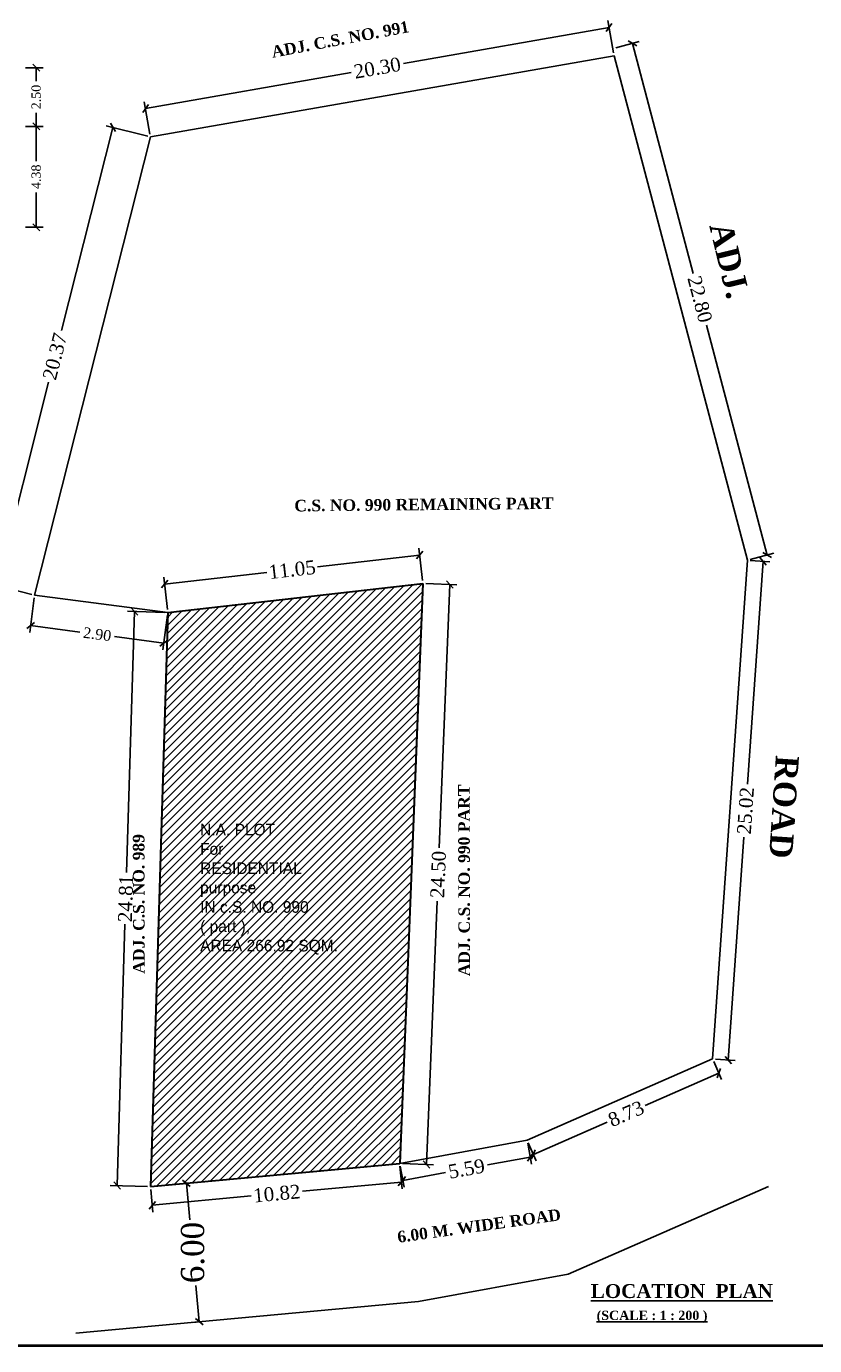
# Model space of a CAD drawing. Header units: metres. Extents: x 1481 to 1844, y -23 to 108.
# Tile 4 of 9: x 1802 to 1819, y -23 to 5. Entities that reach past the tile are written whole.
import ezdxf

# ---------------------------------------------------------------- set-up
doc = ezdxf.new("R2010")
doc.units = ezdxf.units.M
doc.header["$MEASUREMENT"] = 0
doc.styles.add('FEROZ', font='times.ttf')
doc.styles.get("Standard").update_dxf_attribs({"font": 'times.ttf', "height": 0.23})
doc.dimstyles.new('Copy of Standard', dxfattribs={"dimtxt": 0.23, "dimasz": 0.15, "dimexe": 0.15, "dimexo": 0.0625, "dimgap": 0.09, "dimtad": 0, "dimzin": 0, "dimdsep": 46, "dimtxsty": 'FEROZ', "dimblk": 'OBLIQUE', "dimcen": 0.09, "dimclrd": 250, "dimclre": 251, "dimclrt": 250, "dimadec": 0, "dimazin": 0, "dimtfac": 1, "dimtix": 1, "dimtofl": 0, "dimtmove": 1, "dimatfit": 3, "dimfxl": 0.18, "dimtolj": 1, "dimtzin": 0, "dimlwe": -1, "dimarcsym": 0})

# ---------------------------------------------------------------- blocks, each defined once
blk = doc.blocks.new('_Oblique')
at = {"color": 0, "linetype": 'ByBlock', "lineweight": -2}
blk.add_line((-0.5, -0.5), (0.5, 0.5), dxfattribs=at)
blk = doc.blocks.new('*D250')
at = {"color": 250, "lineweight": -2, "transparency": 16777216}
for p, q in [((1810.39, -6.243), (1808.184, -6.494)), ((1804.89, -6.868), (1807.096, -6.618))]:
    blk.add_line(p, q, dxfattribs=at)
at = {"color": 251, "transparency": 16777216}
for p, q in [((1810.452, -6.791), (1810.373, -6.094)), ((1804.952, -7.416), (1804.873, -6.719))]:
    blk.add_line(p, q, dxfattribs=at)
at = {"color": 250, "lineweight": -2, "transparency": 16777216, "xscale": 0.15, "yscale": 0.15, "zscale": 0.15}
for p, rotation in [((1810.39, -6.243), 6.483073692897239), ((1804.89, -6.868), 186.4830736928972)]:
    blk.add_blockref('_Oblique', p, dxfattribs=dict(at, rotation=rotation))
at = {"color": 250, "transparency": 16777216, "insert": (1807.64, -6.556), "char_height": 0.23, "attachment_point": 5, "rotation": 6.4831, "style": 'FEROZ'}
blk.add_mtext('\\A1;{\\H1.3043x;\\C1;11.05}', dxfattribs=at)
blk = doc.blocks.new('*D251')
at = {"color": 250, "lineweight": -2, "transparency": 16777216}
for p, q in [((1814.477, 5.132), (1810.044, 4.356)), ((1804.477, 3.382), (1808.91, 4.158))]:
    blk.add_line(p, q, dxfattribs=at)
at = {"color": 251, "transparency": 16777216}
for p, q in [((1814.573, 4.584), (1814.451, 5.28)), ((1804.573, 2.834), (1804.451, 3.53))]:
    blk.add_line(p, q, dxfattribs=at)
at = {"color": 250, "lineweight": -2, "transparency": 16777216, "xscale": 0.15, "yscale": 0.15, "zscale": 0.15}
for p, rotation in [((1814.477, 5.132), 9.926245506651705), ((1804.477, 3.382), 189.9262455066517)]:
    blk.add_blockref('_Oblique', p, dxfattribs=dict(at, rotation=rotation))
at = {"color": 250, "transparency": 16777216, "insert": (1809.477, 4.257), "char_height": 0.23, "attachment_point": 5, "rotation": 9.9262, "style": 'FEROZ'}
blk.add_mtext('\\A1;{\\H1.3043x;20.30}', dxfattribs=at)
blk = doc.blocks.new('*D252')
at = {"color": 251, "transparency": 16777216}
for p, q in [((1814.618, 4.692), (1815.127, 4.826)), ((1817.52, -6.337), (1818.029, -6.203))]:
    blk.add_line(p, q, dxfattribs=at)
at = {"color": 250, "lineweight": -2, "transparency": 16777216}
for p, q in [((1814.982, 4.788), (1816.286, -0.17)), ((1817.884, -6.241), (1816.579, -1.284))]:
    blk.add_line(p, q, dxfattribs=at)
at = {"color": 250, "lineweight": -2, "transparency": 16777216, "xscale": 0.15, "yscale": 0.15, "zscale": 0.15}
for p, rotation in [((1814.982, 4.788), 104.741567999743), ((1817.884, -6.241), 284.741567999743)]:
    blk.add_blockref('_Oblique', p, dxfattribs=dict(at, rotation=rotation))
at = {"color": 250, "transparency": 16777216, "insert": (1816.433, -0.727), "char_height": 0.23, "attachment_point": 5, "rotation": 284.7416, "style": 'FEROZ'}
blk.add_mtext('\\A1;{\\H1.3043x;22.80}', dxfattribs=at)
blk = doc.blocks.new('*D253')
at = {"color": 250, "lineweight": -2, "transparency": 16777216}
for p, q in [((1803.774, 2.977), (1802.665, -1.404)), ((1801.274, -6.898), (1802.384, -2.517))]:
    blk.add_line(p, q, dxfattribs=at)
at = {"color": 251, "transparency": 16777216}
for p, q in [((1804.524, 2.787), (1803.629, 3.014)), ((1802.024, -7.088), (1801.129, -6.861))]:
    blk.add_line(p, q, dxfattribs=at)
at = {"color": 250, "lineweight": -2, "transparency": 16777216, "xscale": 0.15, "yscale": 0.15, "zscale": 0.15}
for p, rotation in [((1803.774, 2.977), 75.79323388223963), ((1801.274, -6.898), 255.7932338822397)]:
    blk.add_blockref('_Oblique', p, dxfattribs=dict(at, rotation=rotation))
at = {"color": 250, "transparency": 16777216, "insert": (1802.524, -1.96), "char_height": 0.23, "attachment_point": 5, "rotation": 75.7932, "style": 'FEROZ'}
blk.add_mtext('\\A1;{\\H1.3043x;20.37}', dxfattribs=at)
blk = doc.blocks.new('*D246')
at = {"color": 251, "transparency": 16777216}
for p, q in [((1802.076, -7.165), (1801.979, -7.91)), ((1804.951, -7.54), (1804.854, -8.285))]:
    blk.add_line(p, q, dxfattribs=at)
at = {"color": 250, "lineweight": -2, "transparency": 16777216}
for p, q in [((1801.998, -7.762), (1803.061, -7.9)), ((1804.873, -8.137), (1803.81, -7.998))]:
    blk.add_line(p, q, dxfattribs=at)
at = {"color": 250, "lineweight": -2, "transparency": 16777216, "xscale": 0.15, "yscale": 0.15, "zscale": 0.15}
for p, rotation in [((1801.998, -7.762), 172.5685920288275), ((1804.873, -8.137), 352.5685920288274)]:
    blk.add_blockref('_Oblique', p, dxfattribs=dict(at, rotation=rotation))
at = {"color": 250, "transparency": 16777216, "insert": (1803.436, -7.949), "char_height": 0.23, "attachment_point": 5, "rotation": 352.5686, "style": 'FEROZ'}
blk.add_mtext('\\A1;2.90', dxfattribs=at)
blk = doc.blocks.new('*D254')
at = {"color": 251, "transparency": 16777216}
for p, q in [((1810.522, -6.855), (1811.191, -6.882)), ((1810.022, -19.355), (1810.691, -19.382))]:
    blk.add_line(p, q, dxfattribs=at)
at = {"color": 250, "lineweight": -2, "transparency": 16777216}
for p, q in [((1811.041, -6.876), (1810.814, -12.551)), ((1810.541, -19.376), (1810.768, -13.701))]:
    blk.add_line(p, q, dxfattribs=at)
at = {"color": 250, "lineweight": -2, "transparency": 16777216, "xscale": 0.15, "yscale": 0.15, "zscale": 0.15}
for p, rotation in [((1811.041, -6.876), 87.70938995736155), ((1810.541, -19.376), 267.7093899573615)]:
    blk.add_blockref('_Oblique', p, dxfattribs=dict(at, rotation=rotation))
at = {"color": 250, "transparency": 16777216, "insert": (1810.791, -13.126), "char_height": 0.23, "attachment_point": 5, "rotation": 87.7094, "style": 'FEROZ'}
blk.add_mtext('\\A1;{\\H1.3043x;\\C1;24.50}', dxfattribs=at)
blk = doc.blocks.new('*D255')
at = {"color": 250, "lineweight": -2, "transparency": 16777216}
for p, q in [((1804.239, -7.456), (1804.068, -13.087)), ((1803.864, -19.831), (1804.034, -14.2))]:
    blk.add_line(p, q, dxfattribs=at)
at = {"color": 251, "transparency": 16777216}
for p, q in [((1804.897, -7.476), (1804.089, -7.452)), ((1804.522, -19.851), (1803.714, -19.827))]:
    blk.add_line(p, q, dxfattribs=at)
at = {"color": 250, "lineweight": -2, "transparency": 16777216, "xscale": 0.15, "yscale": 0.15, "zscale": 0.15}
for p, rotation in [((1804.239, -7.456), 88.26429541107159), ((1803.864, -19.831), 268.2642954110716)]:
    blk.add_blockref('_Oblique', p, dxfattribs=dict(at, rotation=rotation))
at = {"color": 250, "transparency": 16777216, "insert": (1804.051, -13.644), "char_height": 0.23, "attachment_point": 5, "rotation": 88.2643, "style": 'FEROZ'}
blk.add_mtext('\\A1;{\\H1.3043x;\\C1;24.81}', dxfattribs=at)
blk = doc.blocks.new('*D247')
at = {"color": 251, "transparency": 16777216}
for p, q in [((1809.965, -19.415), (1810.01, -19.904)), ((1804.59, -19.915), (1804.635, -20.404))]:
    blk.add_line(p, q, dxfattribs=at)
at = {"color": 250, "lineweight": -2, "transparency": 16777216}
for p, q in [((1809.997, -19.755), (1807.86, -19.954)), ((1804.622, -20.255), (1806.758, -20.056))]:
    blk.add_line(p, q, dxfattribs=at)
at = {"color": 250, "lineweight": -2, "transparency": 16777216, "xscale": 0.15, "yscale": 0.15, "zscale": 0.15}
for p, rotation in [((1809.997, -19.755), 5.314545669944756), ((1804.622, -20.255), 185.3145456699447)]:
    blk.add_blockref('_Oblique', p, dxfattribs=dict(at, rotation=rotation))
at = {"color": 250, "transparency": 16777216, "insert": (1807.309, -20.005), "char_height": 0.23, "attachment_point": 5, "rotation": 5.3145, "style": 'FEROZ'}
blk.add_mtext('\\A1;{\\H1.3043x;\\C1;10.82}', dxfattribs=at)
blk = doc.blocks.new('*D256')
at = {"color": 251, "transparency": 16777216}
for p, q in [((1812.72, -18.914), (1812.803, -19.367)), ((1809.97, -19.414), (1810.053, -19.867))]:
    blk.add_line(p, q, dxfattribs=at)
at = {"color": 250, "lineweight": -2, "transparency": 16777216}
for p, q in [((1812.776, -19.22), (1811.851, -19.388)), ((1810.026, -19.72), (1810.951, -19.552))]:
    blk.add_line(p, q, dxfattribs=at)
at = {"color": 250, "lineweight": -2, "transparency": 16777216, "xscale": 0.15, "yscale": 0.15, "zscale": 0.15}
for p, rotation in [((1812.776, -19.22), 10.30484646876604), ((1810.026, -19.72), 190.304846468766)]:
    blk.add_blockref('_Oblique', p, dxfattribs=dict(at, rotation=rotation))
at = {"color": 250, "transparency": 16777216, "insert": (1811.401, -19.47), "char_height": 0.23, "attachment_point": 5, "rotation": 10.3048, "style": 'FEROZ'}
blk.add_mtext('\\A1;{\\H1.3043x;5.59}', dxfattribs=at)
blk = doc.blocks.new('*D257')
at = {"color": 251, "transparency": 16777216}
for p, q in [((1816.734, -17.16), (1816.903, -17.547)), ((1812.734, -18.91), (1812.903, -19.297))]:
    blk.add_line(p, q, dxfattribs=at)
at = {"color": 250, "lineweight": -2, "transparency": 16777216}
for p, q in [((1816.843, -17.409), (1815.252, -18.106)), ((1812.843, -19.159), (1814.435, -18.463))]:
    blk.add_line(p, q, dxfattribs=at)
at = {"color": 250, "lineweight": -2, "transparency": 16777216, "xscale": 0.15, "yscale": 0.15, "zscale": 0.15}
for p, rotation in [((1816.843, -17.409), 23.62937773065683), ((1812.843, -19.159), 203.6293777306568)]:
    blk.add_blockref('_Oblique', p, dxfattribs=dict(at, rotation=rotation))
at = {"color": 250, "transparency": 16777216, "insert": (1814.843, -18.284), "char_height": 0.23, "attachment_point": 5, "rotation": 23.6294, "style": 'FEROZ'}
blk.add_mtext('\\A1;{\\H1.3043x;8.73}', dxfattribs=at)
blk = doc.blocks.new('*D248')
at = {"color": 250, "lineweight": -2, "transparency": 16777216}
for p, q in [((1817.796, -6.376), (1817.461, -11.178)), ((1817.046, -17.126), (1817.381, -12.324))]:
    blk.add_line(p, q, dxfattribs=at)
at = {"color": 251, "transparency": 16777216}
for p, q in [((1817.521, -6.357), (1817.945, -6.387)), ((1816.771, -17.107), (1817.195, -17.137))]:
    blk.add_line(p, q, dxfattribs=at)
at = {"color": 250, "lineweight": -2, "transparency": 16777216, "xscale": 0.15, "yscale": 0.15, "zscale": 0.15}
for p, rotation in [((1817.796, -6.376), 86.00908690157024), ((1817.046, -17.126), 266.0090869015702)]:
    blk.add_blockref('_Oblique', p, dxfattribs=dict(at, rotation=rotation))
at = {"color": 250, "transparency": 16777216, "insert": (1817.421, -11.751), "char_height": 0.23, "attachment_point": 5, "rotation": 86.0091, "style": 'FEROZ'}
blk.add_mtext('\\A1;{\\H1.3043x;25.02}', dxfattribs=at)
blk = doc.blocks.new('*D249')
at = {"color": 251, "transparency": 16777216}
for p, q in [((1805.295, -19.787), (1805.208, -19.795)), ((1805.573, -22.774), (1805.486, -22.782))]:
    blk.add_line(p, q, dxfattribs=at)
at = {"color": 250, "lineweight": -2, "transparency": 16777216}
for p, q in [((1805.358, -19.781), (1805.431, -20.568)), ((1805.636, -22.768), (1805.562, -21.982))]:
    blk.add_line(p, q, dxfattribs=at)
at = {"color": 250, "lineweight": -2, "transparency": 16777216, "xscale": 0.15, "yscale": 0.15, "zscale": 0.15}
for p, rotation in [((1805.358, -19.781), 95.31454566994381), ((1805.636, -22.768), 275.3145456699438)]:
    blk.add_blockref('_Oblique', p, dxfattribs=dict(at, rotation=rotation))
at = {"color": 250, "transparency": 16777216, "insert": (1805.497, -21.275), "char_height": 0.23, "attachment_point": 5, "rotation": 90, "style": 'FEROZ'}
blk.add_mtext('\\A1;{\\H2.1739x;6.00}', dxfattribs=at)
blk = doc.blocks.new('*D278')
at = {"color": 251, "transparency": 16777216}
for p, q in [((1801.888, 2.999), (1802.27, 2.999)), ((1801.888, 0.824), (1802.27, 0.824))]:
    blk.add_line(p, q, dxfattribs=at)
at = {"color": 250, "lineweight": -2, "transparency": 16777216}
for p, q in [((1802.12, 2.999), (1802.12, 2.249)), ((1802.12, 0.824), (1802.12, 1.574))]:
    blk.add_line(p, q, dxfattribs=at)
at = {"color": 250, "lineweight": -2, "transparency": 16777216, "xscale": 0.15, "yscale": 0.15, "zscale": 0.15}
for p, rotation in [((1802.12, 2.999), 90), ((1802.12, 0.824), 270)]:
    blk.add_blockref('_Oblique', p, dxfattribs=dict(at, rotation=rotation))
at = {"color": 250, "transparency": 16777216, "insert": (1802.12, 1.912), "char_height": 0.23, "attachment_point": 5, "rotation": 90, "style": 'FEROZ'}
blk.add_mtext('\\A1;{\\H0.86957x;4.38}', dxfattribs=at)
blk = doc.blocks.new('*D279')
at = {"color": 251, "transparency": 16777216}
for p, q in [((1801.888, 4.263), (1802.27, 4.263)), ((1801.888, 2.999), (1802.27, 2.999))]:
    blk.add_line(p, q, dxfattribs=at)
at = {"color": 250, "lineweight": -2, "transparency": 16777216}
for p, q in [((1802.12, 4.263), (1802.12, 3.971)), ((1802.12, 2.999), (1802.12, 3.291))]:
    blk.add_line(p, q, dxfattribs=at)
at = {"color": 250, "lineweight": -2, "transparency": 16777216, "xscale": 0.15, "yscale": 0.15, "zscale": 0.15}
for p, rotation in [((1802.12, 4.263), 90), ((1802.12, 2.999), 270)]:
    blk.add_blockref('_Oblique', p, dxfattribs=dict(at, rotation=rotation))
at = {"color": 250, "transparency": 16777216, "insert": (1802.12, 3.631), "char_height": 0.23, "attachment_point": 5, "rotation": 90, "style": 'FEROZ'}
blk.add_mtext('\\A1;{\\H0.86957x;2.50}', dxfattribs=at)

msp = doc.modelspace()

# ---------------------------------------------------------------- hatches: boundary and pattern name
at = {"ltscale": 0.25}
h = msp.add_hatch(dxfattribs=at)
h.set_pattern_fill('ANSI31', color=1)
h.set_pattern_definition([(45, (185.83365, -1.41412), (-0.088388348, 0.088388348), [])])
h.paths.add_polyline_path([(1810.459, -6.853), (1804.959, -7.478), (1804.584, -19.853), (1809.959, -19.353)])

# ---------------------------------------------------------------- linework, layer by layer
for p, q in [((1814.584, 4.522), (1804.584, 2.772)), ((1814.584, 4.522), (1817.459, -6.353)), ((1804.584, 2.772), (1802.084, -7.103)), ((1816.709, -17.103), (1817.459, -6.353)), ((1802.084, -7.103), (1804.959, -7.478)), ((1812.709, -18.853), (1816.709, -17.103)), ((1809.959, -19.353), (1812.709, -18.853)), ((1813.591, -21.742), (1817.912, -19.851)), ((1810.367, -22.328), (1813.591, -21.742)), ((1802.971, -23.016), (1810.367, -22.328))]:
    msp.add_line(p, q)
at = {"color": 1, "lineweight": 30}
for p, q in [((1804.959, -7.478), (1810.459, -6.853)), ((1810.459, -6.853), (1809.959, -19.353)), ((1804.959, -7.478), (1804.584, -19.853)), ((1804.584, -19.853), (1809.959, -19.353))]:
    msp.add_line(p, q, dxfattribs=at)
at = {"color": 5, "lineweight": 40, "ltscale": 0.25}
msp.add_line((1780.095, -23.274), (1844.013, -23.281), dxfattribs=at)

# ---------------------------------------------------------------- texts
at = {"lineweight": 25, "attachment_point": 1}
for s, insert, char_height, width, rotation in [('\\pi1.26729,t1.26729;{\\fTimes New Roman|b1|i0|c0|p18;ADJ. C.S. NO. 991}', (1805.929, 4.489), 0.25, 5.45274, 10.6202), ('\\pi1.86466,t1.86466;{\\fTimes New Roman|b1|i0|c0|p18;ADJ.}', (1816.679, 2.788), 0.5, 5.31494, 283.6678), ('\\pi0.65208,t0.65208;{\\fTimes New Roman|b1|i0|c0|p18; C.S. NO. 990 REMAINING PART}', (1806.939, -5.059), 0.25, 6.86069, 0.5598), ('\\pi2.45465,t2.45465;{\\fTimes New Roman|b1|i0|c0|p18;ROAD}', (1818.738, -8.131), 0.5, 7.04297, 266.1554), ('\\pi0.64112,t0.64112;{\\fTimes New Roman|b1|i0|c0|p18;ADJ. C.S. NO. 990 PART}', (1811.228, -15.962), 0.25, 5.31494, 90.1074), ('\\pi1.0751,t1.0751;{\\fTimes New Roman|b1|i0|c0|p18;ADJ. C.S. NO. 989 }', (1804.211, -16.341), 0.25, 5.08355, 90.1074), ('\\pt0;{\\fTimes New Roman|b1|i0|c0|p18;6.00 M. WIDE ROAD}', (1809.893, -20.819), 0.25, 3.62066, 7.9333)]:
    msp.add_mtext(s, dxfattribs=dict(at, insert=insert, char_height=char_height, width=width, rotation=rotation))
at = {"insert": (1805.655, -12.034), "char_height": 0.25, "attachment_point": 1, "rotation": 359.9973}
msp.add_mtext_dynamic_manual_height_columns('\\A1;{\\fEngravers MT|b0|i0|c0|p18;N.A. PLOT \\PFor\\PRESIDENTIAL\\Ppurpose \\PIN c.S. NO. 990\\P( part ), \\PAREA 266.92 SQM.}', width=3.79035, gutter_width=36.849, heights=[3.466], dxfattribs=at)
at = {"color": 7, "lineweight": 25, "insert": (1814.081, -21.955), "char_height": 0.3, "width": 3.89907, "attachment_point": 1}
msp.add_mtext('{\\fTimes New Roman|b1|i0|c0|p18;\\LLOCATION  PLAN}', dxfattribs=at)
at = {"lineweight": 25, "insert": (1814.207, -22.529), "char_height": 0.2, "width": 2.59008, "attachment_point": 1}
msp.add_mtext('{\\fTimes New Roman|b1|i0|c0|p18;\\L(SCALE : 1 : 200 )}', dxfattribs=at)

# ---------------------------------------------------------------- dimensions: what is measured, and where the dimension line sits
at = {"color": 2}
for p1, p2, distance, text, picture, middle in [((1804.584, 2.772), (1814.584, 4.522), 0.619, '{\\H1.3043x;20.30}', '*D251', (1809.477, 4.257)), ((1817.459, -6.353), (1814.557, 4.676), -0.439, '{\\H1.3043x;22.80}', '*D252', (1816.433, -0.727)), ((1804.584, 2.772), (1802.084, -7.103), -0.835, '{\\H1.3043x;20.37}', '*D253', (1802.524, -1.96)), ((1804.959, -7.478), (1810.459, -6.853), 0.613, '{\\H1.3043x;\\C1;11.05}', '*D250', (1807.64, -6.556)), ((1817.459, -6.353), (1816.709, -17.103), 0.338, '{\\H1.3043x;25.02}', '*D248', (1817.421, -11.751)), ((1810.459, -6.853), (1809.959, -19.353), 0.583, '{\\H1.3043x;\\C1;24.50}', '*D254', (1810.791, -13.126)), ((1812.709, -18.853), (1816.709, -17.103), -0.334, '{\\H1.3043x;8.73}', '*D257', (1814.843, -18.284)), ((1809.959, -19.353), (1812.709, -18.853), -0.373, '{\\H1.3043x;5.59}', '*D256', (1811.401, -19.47)), ((1804.584, -19.853), (1809.959, -19.353), -0.404, '{\\H1.3043x;\\C1;10.82}', '*D247', (1807.309, -20.005))]:
    dim = msp.add_aligned_dim(p1=p1, p2=p2, distance=distance, text=text, dimstyle='Copy of Standard', dxfattribs=at)
    dim.commit()
    dim.dimension.update_dxf_attribs({"geometry": picture, "text_midpoint": middle})
at = {"color": 1}
for p1, p2, distance, text, picture, middle in [((1801.825, 4.263), (1801.825, 2.999), 0.295, '{\\H0.86957x;2.50}', '*D279', (1802.12, 3.631)), ((1801.825, 2.999), (1801.825, 0.824), 0.295, '{\\H0.86957x;4.38}', '*D278', (1802.12, 1.912)), ((1804.959, -7.478), (1804.584, -19.853), -0.721, '{\\H1.3043x;\\C1;24.81}', '*D255', (1804.051, -13.644))]:
    dim = msp.add_aligned_dim(p1=p1, p2=p2, distance=distance, text=text, dimstyle='Copy of Standard', dxfattribs=at)
    dim.commit()
    dim.dimension.update_dxf_attribs({"geometry": picture, "text_midpoint": middle})
at = {"color": 2}
dim = msp.add_aligned_dim(p1=(1804.959, -7.478), p2=(1802.084, -7.103), distance=0.664, dimstyle='Copy of Standard', dxfattribs=at)
dim.commit()
dim.dimension.update_dxf_attribs({"geometry": '*D246', "text_midpoint": (1803.436, -7.949)})
at = {"color": 1}
dim = msp.add_aligned_dim(p1=(1805.358, -19.781), p2=(1805.636, -22.768), distance=0, text='{\\H2.1739x;6.00}', dimstyle='Copy of Standard', dxfattribs=at)
dim.commit()
dim.dimension.update_dxf_attribs({"geometry": '*D249', "text_midpoint": (1805.497, -21.275), "text_rotation": 90})

doc.saveas('drawing.dxf')
